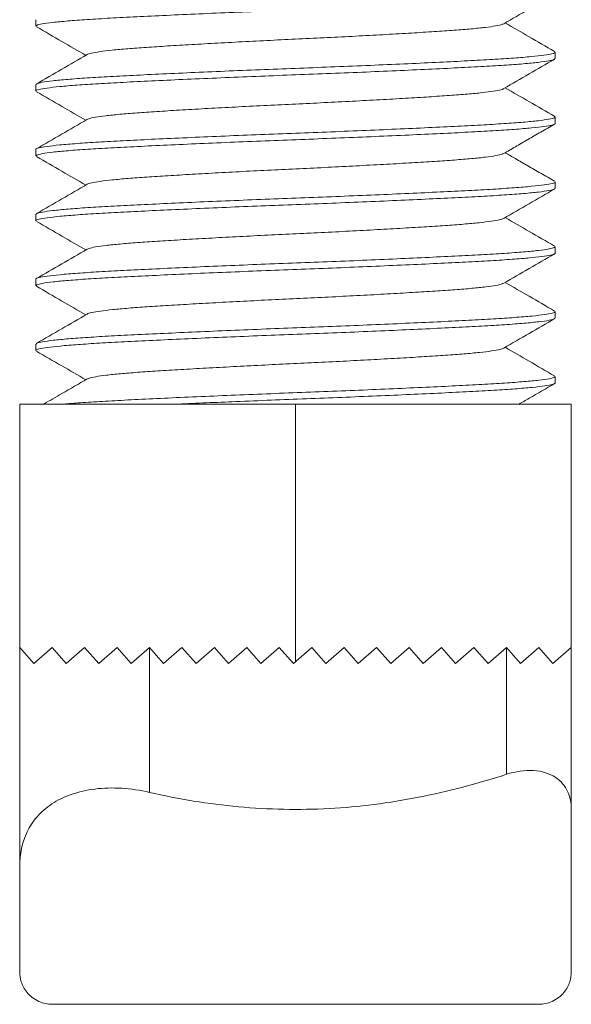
# Model space of a CAD drawing. Header units: millimetres. Extents: x 0 to 210, y 0 to 297.
# Tile 5 of 8: x 137 to 154, y 106 to 136. Entities that reach past the tile are written whole.
import ezdxf

# ---------------------------------------------------------------- set-up
doc = ezdxf.new("R2010")
doc.units = ezdxf.units.MM

msp = doc.modelspace()

# ---------------------------------------------------------------- linework, layer by layer
at = {"color": 7, "linetype": 'Continuous', "lineweight": 15}
for p, q in [((137.492, 136.23), (137.492, 136.03)), ((153.492, 135.03), (153.492, 135.23)), ((137.492, 134.23), (137.492, 134.03)), ((153.492, 133.03), (153.492, 133.23)), ((137.492, 132.23), (137.492, 132.03)), ((153.492, 131.03), (153.492, 131.23)), ((137.492, 130.23), (137.492, 130.03)), ((153.492, 129.03), (153.492, 129.23)), ((137.492, 128.23), (137.492, 128.03)), ((153.492, 127.03), (153.492, 127.23)), ((137.492, 126.23), (137.492, 126.03)), ((153.492, 125.03), (153.492, 125.23)), ((145.492, 124.38), (136.992, 124.38)), ((136.992, 124.38), (136.992, 116.876)), ((145.492, 124.38), (145.492, 116.437)), ((153.992, 124.38), (145.492, 124.38)), ((153.992, 124.38), (153.992, 116.876)), ((136.992, 110.122), (136.992, 116.876)), ((136.992, 116.876), (137.427, 116.38)), ((137.427, 116.38), (137.992, 116.876)), ((137.992, 116.876), (138.427, 116.38)), ((138.427, 116.38), (138.992, 116.876)), ((138.992, 116.876), (139.427, 116.38)), ((139.427, 116.38), (139.992, 116.876)), ((139.992, 116.876), (140.427, 116.38)), ((140.427, 116.38), (140.992, 116.876)), ((140.992, 116.876), (140.992, 112.41)), ((140.992, 116.876), (141.427, 116.38)), ((141.427, 116.38), (141.992, 116.876)), ((141.992, 116.876), (142.427, 116.38)), ((142.427, 116.38), (142.992, 116.876)), ((142.992, 116.876), (143.427, 116.38)), ((143.427, 116.38), (143.992, 116.876)), ((143.992, 116.876), (144.427, 116.38)), ((144.427, 116.38), (144.992, 116.876)), ((144.992, 116.876), (145.427, 116.38)), ((145.427, 116.38), (145.992, 116.876)), ((145.992, 116.876), (146.427, 116.38)), ((146.427, 116.38), (146.992, 116.876)), ((146.992, 116.876), (147.427, 116.38)), ((147.427, 116.38), (147.992, 116.876)), ((147.992, 116.876), (148.427, 116.38)), ((148.427, 116.38), (148.992, 116.876)), ((148.992, 116.876), (149.427, 116.38)), ((149.427, 116.38), (149.992, 116.876)), ((149.992, 116.876), (150.427, 116.38)), ((150.427, 116.38), (150.992, 116.876)), ((150.992, 116.876), (151.427, 116.38)), ((151.427, 116.38), (151.992, 116.876)), ((151.992, 112.966), (151.992, 116.876)), ((151.992, 116.876), (152.427, 116.38)), ((152.427, 116.38), (152.992, 116.876)), ((152.992, 116.876), (153.427, 116.38)), ((153.427, 116.38), (153.992, 116.876)), ((153.992, 116.876), (153.992, 111.89)), ((137.992, 105.876), (152.992, 105.876))]:
    msp.add_line(p, q, dxfattribs=at)
for points, knots in [([(137.509, 136.03), (137.508, 136.039), (137.505, 136.061), (137.669, 136.099), (137.984, 136.145), (138.453, 136.19), (139.051, 136.235), (139.766, 136.277), (140.587, 136.319), (141.507, 136.363), (142.513, 136.409), (143.575, 136.454), (144.663, 136.499), (145.76, 136.54), (146.854, 136.583), (147.934, 136.628), (148.972, 136.673), (149.939, 136.718), (150.811, 136.762), (151.581, 136.803), (152.241, 136.847), (152.777, 136.892), (153.177, 136.937), (153.412, 136.982), (153.51, 137.012), (153.486, 137.028), (153.484, 137.03)], [0, 0, 0, 0, 0.026857, 0.070723, 0.115111, 0.159596, 0.203746, 0.247147, 0.290424, 0.334497, 0.378962, 0.423388, 0.467347, 0.510506, 0.554069, 0.598309, 0.642808, 0.687134, 0.730864, 0.773963, 0.817779, 0.862146, 0.906638, 0.950823, 0.994286, 1, 1, 1, 1]), ([(151.911, 136.105), (152.172, 136.255), (152.693, 136.557), (153.214, 136.859), (153.475, 137.01)], [0, 0, 0, 0, 0.499883, 1, 1, 1, 1]), ([(137.51, 136.01), (137.77, 135.859), (138.277, 135.566), (138.783, 135.272), (139.029, 135.13)], [0, 0, 0, 0, 0.514494, 1, 1, 1, 1]), ([(151.896, 136.104), (151.886, 136.097), (151.856, 136.075), (151.674, 136.037), (151.359, 135.992), (150.925, 135.947), (150.395, 135.903), (149.775, 135.862), (149.072, 135.818), (148.294, 135.773), (147.458, 135.728), (146.589, 135.683), (145.708, 135.64), (144.825, 135.599), (143.948, 135.554), (143.093, 135.509), (142.284, 135.463), (141.543, 135.419), (140.882, 135.377), (140.306, 135.335), (139.825, 135.29), (139.446, 135.245), (139.198, 135.2), (139.077, 135.169), (139.073, 135.154), (139.073, 135.153)], [0, 0, 0, 0, 0.024127, 0.070664, 0.117525, 0.164254, 0.210401, 0.255792, 0.301849, 0.348535, 0.395403, 0.441998, 0.487879, 0.533333, 0.579631, 0.626423, 0.673255, 0.719674, 0.765253, 0.810963, 0.857462, 0.904315, 0.951067, 0.997267, 1, 1, 1, 1]), ([(153.474, 135.25), (153.213, 135.401), (152.707, 135.694), (152.201, 135.988), (151.955, 136.13)], [0, 0, 0, 0, 0.514708, 1, 1, 1, 1]), ([(153.484, 135.23), (153.486, 135.228), (153.51, 135.212), (153.412, 135.182), (153.177, 135.137), (152.777, 135.092), (152.241, 135.047), (151.581, 135.003), (150.811, 134.962), (149.939, 134.918), (148.972, 134.873), (147.934, 134.828), (146.854, 134.783), (145.76, 134.74), (144.663, 134.699), (143.575, 134.654), (142.513, 134.609), (141.507, 134.563), (140.587, 134.519), (139.766, 134.477), (139.051, 134.435), (138.453, 134.39), (137.984, 134.345), (137.669, 134.299), (137.505, 134.261), (137.508, 134.239), (137.509, 134.23)], [0, 0, 0, 0, 0.005714, 0.049177, 0.093362, 0.137854, 0.182221, 0.226037, 0.269136, 0.312866, 0.357192, 0.401691, 0.445931, 0.489494, 0.532653, 0.576612, 0.621038, 0.665503, 0.709576, 0.752853, 0.796254, 0.840404, 0.884889, 0.929277, 0.973143, 1, 1, 1, 1]), ([(139.069, 135.153), (138.809, 135.003), (138.289, 134.701), (137.768, 134.4), (137.508, 134.249)], [0, 0, 0, 0, 0.49993, 1, 1, 1, 1]), ([(137.5, 134.03), (137.498, 134.032), (137.474, 134.048), (137.572, 134.078), (137.807, 134.123), (138.207, 134.168), (138.743, 134.213), (139.403, 134.257), (140.173, 134.298), (141.045, 134.342), (142.012, 134.387), (143.05, 134.432), (144.13, 134.477), (145.224, 134.52), (146.321, 134.561), (147.409, 134.605), (148.471, 134.651), (149.477, 134.696), (150.397, 134.741), (151.218, 134.783), (151.932, 134.825), (152.531, 134.869), (153, 134.915), (153.315, 134.96), (153.479, 134.999), (153.476, 135.021), (153.475, 135.03)], [0, 0, 0, 0, 0.005714, 0.049177, 0.093362, 0.137854, 0.182221, 0.226037, 0.269136, 0.312866, 0.357192, 0.401691, 0.445931, 0.489494, 0.532653, 0.576612, 0.621038, 0.665503, 0.709576, 0.752853, 0.796254, 0.840404, 0.884889, 0.929277, 0.973143, 1, 1, 1, 1]), ([(151.911, 134.104), (152.171, 134.255), (152.692, 134.557), (153.213, 134.858), (153.474, 135.009)], [0, 0, 0, 0, 0.499895, 1, 1, 1, 1]), ([(137.512, 134.008), (137.772, 133.858), (138.278, 133.565), (138.784, 133.272), (139.03, 133.129)], [0, 0, 0, 0, 0.51476, 1, 1, 1, 1]), ([(151.91, 134.104), (151.91, 134.104), (151.906, 134.09), (151.785, 134.06), (151.539, 134.015), (151.159, 133.969), (150.678, 133.925), (150.102, 133.883), (149.441, 133.841), (148.7, 133.796), (147.891, 133.751), (147.035, 133.705), (146.159, 133.661), (145.276, 133.62), (144.395, 133.577), (143.526, 133.532), (142.69, 133.487), (141.912, 133.442), (141.209, 133.398), (140.589, 133.357), (140.059, 133.313), (139.625, 133.268), (139.309, 133.223), (139.119, 133.182), (139.087, 133.158), (139.075, 133.148)], [0, 0, 0, 0, 0.000319, 0.046272, 0.092774, 0.139378, 0.185629, 0.231095, 0.27643, 0.322601, 0.369184, 0.415726, 0.461777, 0.506989, 0.552624, 0.59897, 0.645589, 0.692026, 0.737837, 0.782985, 0.828887, 0.875366, 0.921977, 0.968265, 1, 1, 1, 1]), ([(153.481, 133.246), (153.221, 133.397), (152.712, 133.691), (152.203, 133.986), (151.955, 134.13)], [0, 0, 0, 0, 0.511718, 1, 1, 1, 1]), ([(153.475, 133.23), (153.476, 133.221), (153.479, 133.199), (153.315, 133.16), (153, 133.115), (152.531, 133.069), (151.932, 133.025), (151.218, 132.983), (150.397, 132.941), (149.477, 132.896), (148.471, 132.851), (147.409, 132.805), (146.321, 132.761), (145.224, 132.72), (144.13, 132.677), (143.05, 132.632), (142.012, 132.587), (141.045, 132.542), (140.173, 132.498), (139.403, 132.457), (138.743, 132.413), (138.207, 132.368), (137.807, 132.323), (137.572, 132.278), (137.474, 132.248), (137.498, 132.232), (137.5, 132.23)], [0, 0, 0, 0, 0.026857, 0.070723, 0.115111, 0.159596, 0.203746, 0.247147, 0.290424, 0.334497, 0.378962, 0.423388, 0.467347, 0.510506, 0.554069, 0.598309, 0.642808, 0.687134, 0.730864, 0.773963, 0.817779, 0.862146, 0.906638, 0.950823, 0.994286, 1, 1, 1, 1]), ([(139.062, 133.148), (138.802, 132.997), (138.281, 132.696), (137.76, 132.394), (137.5, 132.244)], [0, 0, 0, 0, 0.499909, 1, 1, 1, 1]), ([(137.509, 132.03), (137.508, 132.039), (137.506, 132.062), (137.674, 132.1), (137.993, 132.146), (138.465, 132.191), (139.066, 132.236), (139.783, 132.278), (140.606, 132.32), (141.529, 132.364), (142.536, 132.41), (143.599, 132.455), (144.688, 132.499), (145.784, 132.541), (146.878, 132.584), (147.957, 132.629), (148.994, 132.674), (149.959, 132.719), (150.829, 132.763), (151.597, 132.804), (152.254, 132.848), (152.787, 132.893), (153.184, 132.938), (153.415, 132.983), (153.511, 133.013), (153.487, 133.028), (153.485, 133.03)], [0, 0, 0, 0, 0.027824, 0.071706, 0.116101, 0.160583, 0.20472, 0.2481, 0.291396, 0.335482, 0.379951, 0.424372, 0.468316, 0.511464, 0.555046, 0.599296, 0.643797, 0.688114, 0.731826, 0.774927, 0.81876, 0.863134, 0.907624, 0.951797, 0.99524, 1, 1, 1, 1]), ([(151.909, 132.103), (152.027, 132.172), (152.264, 132.309), (152.654, 132.537), (153.07, 132.776), (153.335, 132.929), (153.474, 133.009)], [0, 0, 0, 0, 0.238115, 0.475734, 0.724939, 1, 1, 1, 1]), ([(151.895, 132.103), (151.886, 132.097), (151.857, 132.075), (151.679, 132.038), (151.367, 131.993), (150.936, 131.948), (150.407, 131.904), (149.789, 131.863), (149.089, 131.819), (148.312, 131.774), (147.477, 131.729), (146.608, 131.684), (145.727, 131.641), (144.844, 131.599), (143.968, 131.555), (143.112, 131.51), (142.301, 131.464), (141.558, 131.42), (140.896, 131.378), (140.318, 131.336), (139.834, 131.291), (139.453, 131.246), (139.203, 131.201), (139.081, 131.17), (139.075, 131.156), (139.075, 131.156)], [0, 0, 0, 0, 0.022051, 0.06876, 0.115805, 0.162728, 0.209077, 0.254651, 0.300872, 0.347735, 0.394791, 0.441582, 0.487666, 0.533289, 0.579756, 0.626728, 0.673751, 0.720368, 0.766148, 0.812018, 0.858689, 0.905726, 0.952671, 0.999072, 1, 1, 1, 1]), ([(153.474, 131.251), (153.335, 131.331), (153.07, 131.483), (152.655, 131.723), (152.28, 131.941), (152.058, 132.07), (151.955, 132.13)], [0, 0, 0, 0, 0.284067, 0.541279, 0.786062, 1, 1, 1, 1]), ([(137.51, 132.009), (137.771, 131.859), (138.277, 131.565), (138.783, 131.272), (139.029, 131.13)], [0, 0, 0, 0, 0.514707, 1, 1, 1, 1]), ([(153.485, 131.23), (153.487, 131.228), (153.511, 131.213), (153.415, 131.183), (153.184, 131.138), (152.787, 131.093), (152.254, 131.048), (151.597, 131.004), (150.829, 130.963), (149.959, 130.919), (148.994, 130.874), (147.957, 130.829), (146.878, 130.784), (145.784, 130.741), (144.688, 130.699), (143.599, 130.655), (142.536, 130.61), (141.529, 130.564), (140.606, 130.52), (139.783, 130.478), (139.066, 130.436), (138.465, 130.391), (137.993, 130.346), (137.674, 130.3), (137.506, 130.262), (137.508, 130.239), (137.509, 130.23)], [0, 0, 0, 0, 0.00476, 0.048203, 0.092376, 0.136866, 0.18124, 0.225073, 0.268174, 0.311886, 0.356203, 0.400704, 0.444954, 0.488536, 0.531684, 0.575628, 0.620049, 0.664518, 0.708604, 0.7519, 0.79528, 0.839417, 0.883899, 0.928294, 0.972176, 1, 1, 1, 1]), ([(139.074, 131.156), (138.813, 131.005), (138.293, 130.703), (137.772, 130.402), (137.511, 130.251)], [0, 0, 0, 0, 0.499895, 1, 1, 1, 1]), ([(137.502, 130.03), (137.499, 130.032), (137.475, 130.048), (137.576, 130.079), (137.814, 130.124), (138.218, 130.169), (138.757, 130.214), (139.419, 130.258), (140.191, 130.299), (141.066, 130.343), (142.035, 130.388), (143.074, 130.433), (144.154, 130.478), (145.248, 130.521), (146.345, 130.562), (147.433, 130.606), (148.494, 130.652), (149.498, 130.697), (150.416, 130.742), (151.235, 130.783), (151.947, 130.826), (152.543, 130.87), (153.009, 130.916), (153.321, 130.961), (153.481, 130.999), (153.476, 131.022), (153.474, 131.03)], [0, 0, 0, 0, 0.006669, 0.050152, 0.094349, 0.138843, 0.183202, 0.227002, 0.270098, 0.313846, 0.35818, 0.402679, 0.446908, 0.490452, 0.533622, 0.577596, 0.622028, 0.666489, 0.710548, 0.753807, 0.797229, 0.841391, 0.885878, 0.93026, 0.974109, 1, 1, 1, 1]), ([(151.911, 130.104), (152.171, 130.255), (152.692, 130.557), (153.213, 130.859), (153.474, 131.009)], [0, 0, 0, 0, 0.499891, 1, 1, 1, 1]), ([(137.51, 130.009), (137.77, 129.859), (138.277, 129.566), (138.783, 129.272), (139.029, 129.13)], [0, 0, 0, 0, 0.5146074, 1, 1, 1, 1]), ([(151.91, 130.104), (151.875, 130.09), (151.803, 130.061), (151.542, 130.016), (151.17, 129.971), (150.689, 129.926), (150.116, 129.883), (149.457, 129.842), (148.718, 129.797), (147.909, 129.752), (147.055, 129.706), (146.179, 129.662), (145.296, 129.621), (144.415, 129.578), (143.545, 129.533), (142.708, 129.488), (141.928, 129.443), (141.224, 129.399), (140.602, 129.358), (140.069, 129.314), (139.634, 129.269), (139.316, 129.224), (139.129, 129.185), (139.097, 129.163), (139.086, 129.155)], [0, 0, 0, 0, 0.0456935, 0.092503, 0.1394245, 0.1860015, 0.2317971, 0.2774206, 0.3238897, 0.3707831, 0.4176459, 0.464025, 0.5095546, 0.5554782, 0.6021271, 0.6490602, 0.6958203, 0.7419601, 0.7874118, 0.8336063, 0.8803921, 0.9273205, 0.9739344, 1, 1, 1, 1]), ([(153.475, 129.25), (153.214, 129.401), (152.707, 129.694), (152.201, 129.987), (151.955, 130.13)], [0, 0, 0, 0, 0.514312, 1, 1, 1, 1]), ([(153.474, 129.23), (153.476, 129.222), (153.481, 129.199), (153.321, 129.161), (153.009, 129.116), (152.543, 129.07), (151.947, 129.026), (151.235, 128.983), (150.416, 128.942), (149.498, 128.897), (148.494, 128.852), (147.433, 128.806), (146.345, 128.762), (145.248, 128.721), (144.154, 128.678), (143.074, 128.633), (142.035, 128.588), (141.066, 128.543), (140.191, 128.499), (139.419, 128.458), (138.757, 128.414), (138.218, 128.369), (137.814, 128.324), (137.576, 128.279), (137.475, 128.248), (137.499, 128.232), (137.502, 128.23)], [0, 0, 0, 0, 0.025891, 0.06974, 0.114122, 0.158609, 0.202771, 0.246193, 0.289452, 0.333511, 0.377972, 0.422404, 0.466378, 0.509548, 0.553092, 0.597321, 0.64182, 0.686154, 0.729902, 0.772998, 0.816798, 0.861157, 0.905651, 0.949848, 0.993331, 1, 1, 1, 1]), ([(139.071, 129.154), (138.811, 129.004), (138.29, 128.702), (137.769, 128.4), (137.508, 128.249)], [0, 0, 0, 0, 0.499888, 1, 1, 1, 1]), ([(137.508, 128.03), (137.508, 128.039), (137.508, 128.062), (137.679, 128.101), (138.002, 128.147), (138.477, 128.192), (139.081, 128.237), (139.8, 128.279), (140.626, 128.321), (141.55, 128.365), (142.559, 128.411), (143.623, 128.456), (144.712, 128.5), (145.809, 128.542), (146.903, 128.585), (147.981, 128.63), (149.016, 128.675), (149.98, 128.72), (150.848, 128.764), (151.613, 128.805), (152.267, 128.849), (152.797, 128.894), (153.191, 128.939), (153.418, 128.984), (153.512, 129.013), (153.488, 129.029), (153.486, 129.03)], [0, 0, 0, 0, 0.028791, 0.0726886, 0.1170906, 0.1615696, 0.2056942, 0.2490528, 0.292369, 0.336468, 0.3809405, 0.425355, 0.4692838, 0.5124221, 0.5560232, 0.6002838, 0.6447847, 0.6890932, 0.7327873, 0.7758921, 0.8197414, 0.8641229, 0.9086103, 0.9527716, 0.9961934, 1, 1, 1, 1]), ([(151.911, 128.104), (152.171, 128.255), (152.692, 128.557), (153.213, 128.859), (153.474, 129.009)], [0, 0, 0, 0, 0.499884, 1, 1, 1, 1]), ([(151.896, 128.104), (151.887, 128.097), (151.861, 128.076), (151.685, 128.039), (151.376, 127.994), (150.947, 127.948), (150.42, 127.905), (149.804, 127.864), (149.105, 127.82), (148.33, 127.775), (147.496, 127.73), (146.628, 127.685), (145.747, 127.642), (144.864, 127.6), (143.987, 127.556), (143.13, 127.511), (142.318, 127.465), (141.574, 127.421), (140.909, 127.379), (140.33, 127.337), (139.844, 127.292), (139.46, 127.247), (139.207, 127.202), (139.082, 127.171), (139.076, 127.156), (139.076, 127.155)], [0, 0, 0, 0, 0.021803, 0.068411, 0.115363, 0.162204, 0.208482, 0.253973, 0.300086, 0.34685, 0.393817, 0.440529, 0.486545, 0.532071, 0.578433, 0.625308, 0.672245, 0.718787, 0.764501, 0.810261, 0.856829, 0.903773, 0.950635, 0.996964, 1, 1, 1, 1]), ([(153.476, 127.249), (153.215, 127.4), (152.708, 127.694), (152.201, 127.987), (151.955, 128.13)], [0, 0, 0, 0, 0.5140761, 1, 1, 1, 1]), ([(137.51, 128.01), (137.77, 127.859), (138.277, 127.566), (138.783, 127.272), (139.029, 127.13)], [0, 0, 0, 0, 0.514646, 1, 1, 1, 1]), ([(153.486, 127.23), (153.488, 127.229), (153.512, 127.213), (153.418, 127.184), (153.191, 127.139), (152.797, 127.094), (152.267, 127.049), (151.613, 127.005), (150.848, 126.964), (149.98, 126.92), (149.016, 126.875), (147.981, 126.83), (146.903, 126.785), (145.809, 126.742), (144.712, 126.7), (143.623, 126.656), (142.559, 126.611), (141.55, 126.565), (140.626, 126.521), (139.8, 126.479), (139.081, 126.437), (138.477, 126.392), (138.002, 126.347), (137.679, 126.301), (137.508, 126.262), (137.508, 126.239), (137.508, 126.23)], [0, 0, 0, 0, 0.003807, 0.047228, 0.09139, 0.135877, 0.180259, 0.224108, 0.267213, 0.310907, 0.355215, 0.399716, 0.443977, 0.487578, 0.530716, 0.574645, 0.61906, 0.663532, 0.707631, 0.750947, 0.794306, 0.83843, 0.882909, 0.927311, 0.971209, 1, 1, 1, 1]), ([(137.503, 126.03), (137.499, 126.032), (137.477, 126.049), (137.579, 126.08), (137.822, 126.125), (138.228, 126.17), (138.77, 126.215), (139.435, 126.259), (140.209, 126.3), (141.086, 126.344), (142.057, 126.389), (143.098, 126.434), (144.178, 126.479), (145.273, 126.522), (146.369, 126.563), (147.457, 126.607), (148.517, 126.653), (149.52, 126.698), (150.436, 126.743), (151.252, 126.784), (151.962, 126.827), (152.555, 126.872), (153.017, 126.917), (153.326, 126.962), (153.482, 127), (153.476, 127.022), (153.474, 127.03)], [0, 0, 0, 0, 0.007625, 0.051128, 0.095336, 0.139832, 0.184183, 0.227965, 0.271061, 0.314826, 0.359169, 0.403666, 0.447885, 0.491409, 0.534591, 0.57858, 0.623017, 0.667474, 0.71152, 0.754762, 0.798204, 0.842378, 0.886868, 0.931242, 0.975075, 1, 1, 1, 1]), ([(139.072, 127.155), (138.812, 127.004), (138.29, 126.702), (137.769, 126.4), (137.509, 126.25)], [0, 0, 0, 0, 0.499877, 1, 1, 1, 1]), ([(151.912, 126.105), (152.172, 126.256), (152.694, 126.558), (153.215, 126.859), (153.475, 127.01)], [0, 0, 0, 0, 0.499877, 1, 1, 1, 1]), ([(137.508, 126.011), (137.769, 125.86), (138.276, 125.566), (138.783, 125.273), (139.029, 125.13)], [0, 0, 0, 0, 0.514106, 1, 1, 1, 1]), ([(151.911, 126.105), (151.877, 126.091), (151.807, 126.062), (151.548, 126.017), (151.179, 125.972), (150.701, 125.927), (150.13, 125.884), (149.472, 125.843), (148.735, 125.798), (147.928, 125.753), (147.074, 125.707), (146.198, 125.663), (145.315, 125.622), (144.434, 125.579), (143.564, 125.534), (142.726, 125.489), (141.945, 125.444), (141.239, 125.4), (140.615, 125.359), (140.08, 125.315), (139.642, 125.27), (139.322, 125.225), (139.133, 125.186), (139.1, 125.164), (139.088, 125.156)], [0, 0, 0, 0, 0.045327, 0.092152, 0.139099, 0.185711, 0.231551, 0.277178, 0.323656, 0.370567, 0.417459, 0.463876, 0.509441, 0.555366, 0.602026, 0.648981, 0.695772, 0.741953, 0.787426, 0.833625, 0.880425, 0.927378, 0.974027, 1, 1, 1, 1]), ([(153.474, 125.25), (153.214, 125.401), (152.707, 125.694), (152.201, 125.988), (151.955, 126.13)], [0, 0, 0, 0, 0.514662, 1, 1, 1, 1]), ([(139.073, 125.155), (138.813, 125.005), (138.369, 124.748), (137.926, 124.491), (137.743, 124.386)], [0, 0, 0, 0, 0.5876389, 1, 1, 1, 1]), ([(153.474, 125.23), (153.476, 125.222), (153.482, 125.2), (153.326, 125.162), (153.017, 125.117), (152.555, 125.072), (151.962, 125.027), (151.252, 124.984), (150.436, 124.943), (149.52, 124.898), (148.517, 124.853), (147.457, 124.807), (146.369, 124.763), (145.273, 124.722), (144.178, 124.679), (143.098, 124.634), (142.057, 124.589), (141.086, 124.544), (140.209, 124.5), (139.436, 124.459), (138.814, 124.418), (138.497, 124.392), (138.357, 124.38)], [0, 0, 0, 0, 0.029302, 0.080832, 0.132998, 0.185301, 0.237231, 0.288302, 0.339137, 0.390917, 0.443181, 0.495421, 0.547135, 0.5979, 0.649066, 0.70105, 0.753361, 0.80549, 0.856941, 0.907604, 0.959074, 1, 1, 1, 1]), ([(141.874, 124.38), (142.162, 124.393), (142.738, 124.419), (143.702, 124.46), (144.736, 124.501), (145.833, 124.543), (146.927, 124.586), (148.004, 124.631), (149.039, 124.676), (150, 124.721), (150.866, 124.764), (151.628, 124.806), (152.281, 124.849), (152.808, 124.895), (153.198, 124.94), (153.421, 124.985), (153.513, 125.014), (153.489, 125.029), (153.487, 125.03)], [0, 0, 0, 0, 0.058387, 0.116626, 0.184247, 0.250662, 0.317832, 0.386003, 0.45453, 0.522746, 0.590002, 0.656386, 0.723934, 0.792287, 0.860788, 0.928773, 0.995605, 1, 1, 1, 1]), ([(152.37, 124.37), (152.478, 124.433), (152.847, 124.646), (153.215, 124.86), (153.476, 125.01)], [0, 0, 0, 0, 0.292868, 1, 1, 1, 1]), ([(151.992, 112.966), (151.109, 112.68), (150.2, 112.439), (148.375, 112.081), (147.455, 111.962), (145.601, 111.861), (144.659, 111.88), (142.806, 112.051), (141.893, 112.202), (140.992, 112.41)], [0, 0, 0, 0, 0.25, 0.25, 0.5, 0.5, 0.75, 0.75, 1, 1, 1, 1]), ([(151.992, 112.966), (152.272, 113.057), (152.563, 113.099), (153.09, 113.065), (153.323, 112.988), (153.675, 112.759), (153.799, 112.608), (153.956, 112.272), (153.992, 112.085), (153.992, 111.89)], [0, 0, 0, 0, 0.25, 0.25, 0.5, 0.5, 0.75, 0.75, 1, 1, 1, 1]), ([(136.992, 110.122), (136.992, 110.506), (137.062, 110.863), (137.301, 111.357), (137.404, 111.515), (137.656, 111.803), (137.805, 111.934), (138.159, 112.168), (138.358, 112.266), (138.804, 112.423), (139.053, 112.481), (139.573, 112.545), (139.853, 112.553), (140.421, 112.518), (140.706, 112.476), (140.992, 112.41)], [0, 0, 0, 0, 0.25, 0.25, 0.375, 0.375, 0.5, 0.5, 0.625, 0.625, 0.75, 0.75, 0.875, 0.875, 1, 1, 1, 1]), ([(136.992, 106.876), (136.992, 106.778), (137.006, 106.677), (137.073, 106.465), (137.129, 106.351), (137.308, 106.133), (137.437, 106.029), (137.719, 105.901), (137.863, 105.876), (137.992, 105.876)], [0, 0, 0, 0, 0.25, 0.25, 0.5, 0.5, 0.75, 0.75, 1, 1, 1, 1]), ([(152.992, 105.876), (153.121, 105.876), (153.263, 105.901), (153.544, 106.028), (153.673, 106.13), (153.855, 106.35), (153.91, 106.463), (153.978, 106.676), (153.992, 106.778), (153.992, 106.876)], [0, 0, 0, 0, 0.25, 0.25, 0.5, 0.5, 0.75, 0.75, 1, 1, 1, 1])]:
    msp.add_open_spline(points, degree=3, knots=knots, dxfattribs=at)
for points in [[(153.992, 106.876), (153.992, 108.476), (153.992, 110.17), (153.992, 111.89)], [(136.992, 110.122), (136.992, 109.015), (136.992, 107.924), (136.992, 106.876)]]:
    msp.add_open_spline(points, degree=3, dxfattribs=at)

doc.saveas('drawing.dxf')
